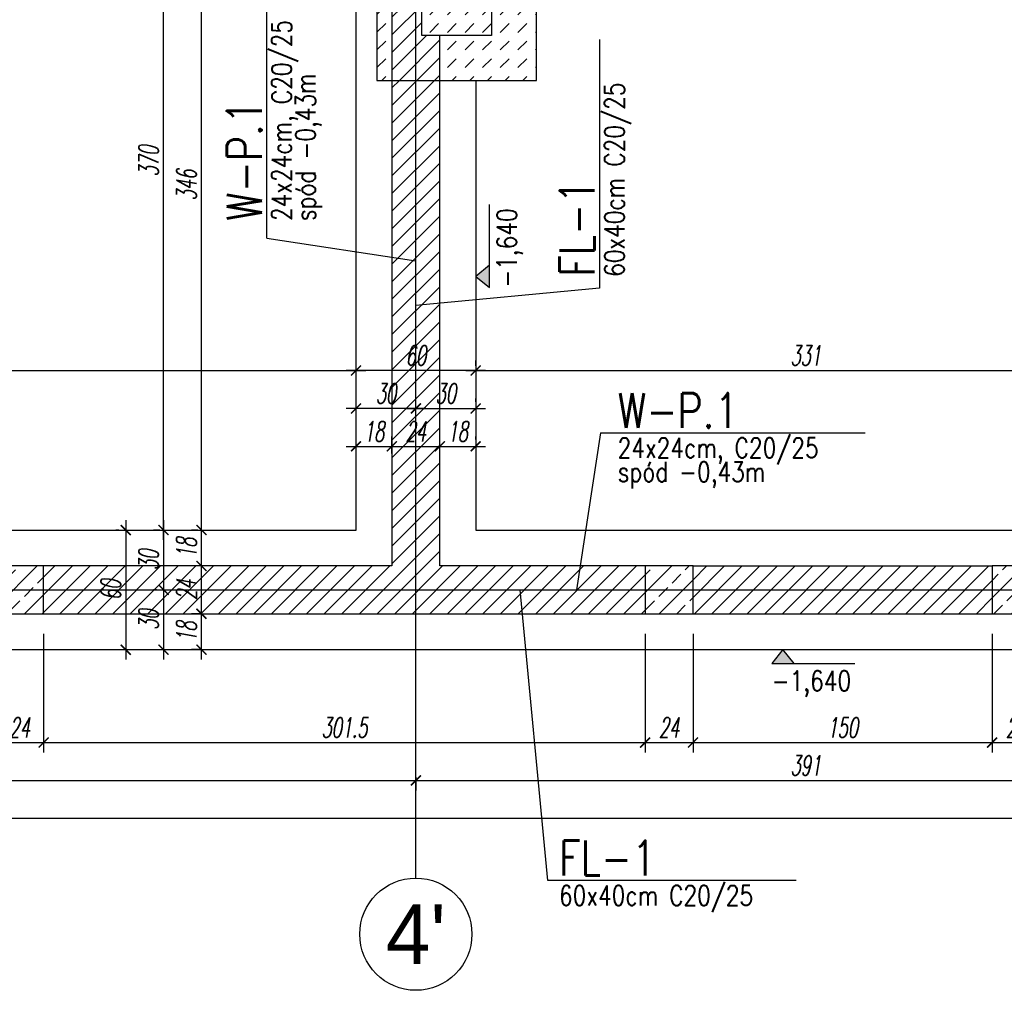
# Model space of a CAD drawing. Header units: millimetres. Extents: x -66901 to 936319, y -323998 to 488548.
# Tile 7 of 84: x 542062 to 547000, y -131907 to -127039. Entities that reach past the tile are written whole.
import ezdxf
from ezdxf.enums import TextEntityAlignment as Align
from ezdxf.lldxf.tags import DXFTag

# ---------------------------------------------------------------- set-up
doc = ezdxf.new("R2010")
doc.units = ezdxf.units.MM
doc.header["$LTSCALE"] = 5
doc.header["$MEASUREMENT"] = 0
for name, color, linetype in [('K-HATCH', 8, 'Continuous'), ('K-OSIE', 1, 'CENTER'), ('K-SC_KON', 2, 'Continuous'), ('K-STROPY', 201, 'Continuous'), ('K-SŁUPY', 4, 'Continuous'), ('K-WYMIARY', 254, 'Continuous'), ('N-20', 254, 'Continuous'), ('N-20-RZEDNA', 254, 'Continuous'), ('N-25', 71, 'Continuous'), ('N-50', 4, 'Continuous'), ('S-25', 71, 'Continuous'), ('S-35', 101, 'Continuous')]:
    doc.layers.add(name, color=color, linetype=linetype)
doc.styles.add('GENERATED_STYLE_3', font='txt')
doc.styles.add('ROMANS', font='romans.shx', dxfattribs={"width": 0.8, "oblique": 10})
doc.styles.add('WYMIARY', font='romans.shx', dxfattribs={"width": 0.6, "oblique": 10})
tags = doc.linetypes.add('CENTER', pattern=[2, 1.25, -0.25, 0.25, -0.25]).pattern_tags.tags
tags[10:11] = [DXFTag(74, 4), DXFTag(75, 0), DXFTag(340, '0'), DXFTag(46, 1.0), DXFTag(50, 0.0), DXFTag(44, 0.0), DXFTag(45, 0.0)]
tags[8:9] = [DXFTag(74, 4), DXFTag(75, 0), DXFTag(340, '0'), DXFTag(46, 1.0), DXFTag(50, 0.0), DXFTag(44, 0.0), DXFTag(45, 0.0)]
tags[6:7] = [DXFTag(74, 4), DXFTag(75, 0), DXFTag(340, '0'), DXFTag(46, 1.0), DXFTag(50, 0.0), DXFTag(44, 0.0), DXFTag(45, 0.0)]
tags[4:5] = [DXFTag(74, 4), DXFTag(75, 0), DXFTag(340, '0'), DXFTag(46, 1.0), DXFTag(50, 0.0), DXFTag(44, 0.0), DXFTag(45, 0.0)]
doc.dimstyles.new('CM50', dxfattribs={"dimscale": 50, "dimtxt": 2, "dimasz": 1, "dimexe": 1, "dimexo": 2, "dimgap": 0.5, "dimtad": 1, "dimlfac": 0.1, "dimrnd": 0.5, "dimdsep": 46, "dimtxsty": 'WYMIARY', "dimblk": 'ARCHTICK', "dimcen": 0, "dimdle": 1, "dimclrd": 253, "dimclre": 251, "dimclrt": 30, "dimaunit": 1, "dimadec": 0, "dimazin": 0, "dimtfac": 1, "dimtix": 1, "dimtmove": 0, "dimatfit": 3, "dimldrblk": 'ARCHTICK', "dimfxl": 1, "dimtvp": 0.4, "dimtolj": 1, "dimarcsym": 0})

# ---------------------------------------------------------------- blocks, each defined once
blk = doc.blocks.new('_ArchTick')
at = {"color": 0, "linetype": 'ByBlock', "const_width": 0.15}
blk.add_lwpolyline([(-0.5, -0.5), (0.5, 0.5)], dxfattribs=at)
blk = doc.blocks.new('*D870')
at = {"layer": 'Defpoints', "color": 0, "transparency": 16777216}
for p in [(542974, -130018.2), (543070, -130018.2), (543070, -130198.2)]:
    blk.add_point(p, dxfattribs=at)
at = {"layer": 'K-WYMIARY', "color": 253, "lineweight": -2, "transparency": 16777216}
blk.add_line((542974, -130248.2), (542974, -129968.2), dxfattribs=at)
at = {"layer": 'K-WYMIARY', "color": 251, "lineweight": -2, "transparency": 16777216}
for p, q in [((542970, -130018.2), (542924, -130018.2)), ((542970, -130198.2), (542924, -130198.2))]:
    blk.add_line(p, q, dxfattribs=at)
at = {"layer": 'K-WYMIARY', "color": 253, "lineweight": -2, "transparency": 16777216, "xscale": 50, "yscale": 50, "zscale": 50}
for p, rotation in [((542974, -130018.2), 90), ((542974, -130198.2), 270)]:
    blk.add_blockref('_ArchTick', p, dxfattribs=dict(at, rotation=rotation))
at = {"layer": 'K-WYMIARY', "color": 30, "transparency": 16777216, "insert": (542899, -130108.2), "char_height": 100, "attachment_point": 5, "rotation": 90, "style": 'WYMIARY'}
blk.add_mtext('\\A1;18', dxfattribs=at)
blk = doc.blocks.new('*D871')
at = {"layer": 'Defpoints', "color": 0, "transparency": 16777216}
for p in [(542974, -129778.2), (543055.7, -129778.2), (543070, -130018.2)]:
    blk.add_point(p, dxfattribs=at)
at = {"layer": 'K-WYMIARY', "color": 253, "lineweight": -2, "transparency": 16777216}
blk.add_line((542974, -130068.2), (542974, -129728.2), dxfattribs=at)
at = {"layer": 'K-WYMIARY', "color": 251, "lineweight": -2, "transparency": 16777216}
for p, q in [((542955.7, -129778.2), (542924, -129778.2)), ((542970, -130018.2), (542924, -130018.2))]:
    blk.add_line(p, q, dxfattribs=at)
at = {"layer": 'K-WYMIARY', "color": 253, "lineweight": -2, "transparency": 16777216, "xscale": 50, "yscale": 50, "zscale": 50}
for p, rotation in [((542974, -129778.2), 90), ((542974, -130018.2), 270)]:
    blk.add_blockref('_ArchTick', p, dxfattribs=dict(at, rotation=rotation))
at = {"layer": 'K-WYMIARY', "color": 30, "transparency": 16777216, "insert": (542899, -129898.2), "char_height": 100, "attachment_point": 5, "rotation": 90, "style": 'WYMIARY'}
blk.add_mtext('\\A1;24', dxfattribs=at)
blk = doc.blocks.new('*D872')
at = {"layer": 'Defpoints', "color": 0, "transparency": 16777216}
for p in [(542974, -129598.2), (543055.7, -129598.2), (543055.7, -129778.2)]:
    blk.add_point(p, dxfattribs=at)
at = {"layer": 'K-WYMIARY', "color": 253, "lineweight": -2, "transparency": 16777216}
blk.add_line((542974, -129828.2), (542974, -129548.2), dxfattribs=at)
at = {"layer": 'K-WYMIARY', "color": 251, "lineweight": -2, "transparency": 16777216}
for p, q in [((542955.7, -129598.2), (542924, -129598.2)), ((542955.7, -129778.2), (542924, -129778.2))]:
    blk.add_line(p, q, dxfattribs=at)
at = {"layer": 'K-WYMIARY', "color": 253, "lineweight": -2, "transparency": 16777216, "xscale": 50, "yscale": 50, "zscale": 50}
for p, rotation in [((542974, -129598.2), 90), ((542974, -129778.2), 270)]:
    blk.add_blockref('_ArchTick', p, dxfattribs=dict(at, rotation=rotation))
at = {"layer": 'K-WYMIARY', "color": 30, "transparency": 16777216, "insert": (542899, -129688.2), "char_height": 100, "attachment_point": 5, "rotation": 90, "style": 'WYMIARY'}
blk.add_mtext('\\A1;18', dxfattribs=at)
blk = doc.blocks.new('*D873')
at = {"layer": 'Defpoints', "color": 0, "transparency": 16777216}
for p in [(542974, -126138.2), (543929, -126138.2), (543055.7, -129598.2)]:
    blk.add_point(p, dxfattribs=at)
at = {"layer": 'K-WYMIARY', "color": 253, "lineweight": -2, "transparency": 16777216}
blk.add_line((542974, -129648.2), (542974, -126088.2), dxfattribs=at)
at = {"layer": 'K-WYMIARY', "color": 251, "lineweight": -2, "transparency": 16777216}
for p, q in [((543829, -126138.2), (542924, -126138.2)), ((542955.7, -129598.2), (542924, -129598.2))]:
    blk.add_line(p, q, dxfattribs=at)
at = {"layer": 'K-WYMIARY', "color": 253, "lineweight": -2, "transparency": 16777216, "xscale": 50, "yscale": 50, "zscale": 50}
for p, rotation in [((542974, -126138.2), 90), ((542974, -129598.2), 270)]:
    blk.add_blockref('_ArchTick', p, dxfattribs=dict(at, rotation=rotation))
at = {"layer": 'K-WYMIARY', "color": 30, "transparency": 16777216, "insert": (542899, -127868.2), "char_height": 100, "attachment_point": 5, "rotation": 90, "style": 'WYMIARY'}
blk.add_mtext('\\A1;346', dxfattribs=at)
blk = doc.blocks.new('*D876')
at = {"layer": 'Defpoints', "color": 0, "transparency": 16777216}
for p in [(542784, -125898.2), (543929, -125898.2), (542865.7, -129598.2)]:
    blk.add_point(p, dxfattribs=at)
at = {"layer": 'K-WYMIARY', "color": 253, "lineweight": -2, "transparency": 16777216}
blk.add_line((542784, -129648.2), (542784, -125848.2), dxfattribs=at)
at = {"layer": 'K-WYMIARY', "color": 251, "lineweight": -2, "transparency": 16777216}
for p, q in [((543829, -125898.2), (542734, -125898.2)), ((542765.7, -129598.2), (542734, -129598.2))]:
    blk.add_line(p, q, dxfattribs=at)
at = {"layer": 'K-WYMIARY', "color": 253, "lineweight": -2, "transparency": 16777216, "xscale": 50, "yscale": 50, "zscale": 50}
for p, rotation in [((542784, -125898.2), 90), ((542784, -129598.2), 270)]:
    blk.add_blockref('_ArchTick', p, dxfattribs=dict(at, rotation=rotation))
at = {"layer": 'K-WYMIARY', "color": 30, "transparency": 16777216, "insert": (542709, -127748.2), "char_height": 100, "attachment_point": 5, "rotation": 90, "style": 'WYMIARY'}
blk.add_mtext('\\A1;370', dxfattribs=at)
blk = doc.blocks.new('*D877')
at = {"layer": 'Defpoints', "color": 0, "transparency": 16777216}
for p in [(542865.7, -129598.2), (542784, -129898.2), (542849, -129898.2)]:
    blk.add_point(p, dxfattribs=at)
at = {"layer": 'K-WYMIARY', "color": 253, "lineweight": -2, "transparency": 16777216}
blk.add_line((542784, -129548.2), (542784, -129948.2), dxfattribs=at)
at = {"layer": 'K-WYMIARY', "color": 251, "lineweight": -2, "transparency": 16777216}
for p, q in [((542765.7, -129598.2), (542734, -129598.2)), ((542749, -129898.2), (542734, -129898.2))]:
    blk.add_line(p, q, dxfattribs=at)
at = {"layer": 'K-WYMIARY', "color": 253, "lineweight": -2, "transparency": 16777216, "xscale": 50, "yscale": 50, "zscale": 50}
for p, rotation in [((542784, -129598.2), 90), ((542784, -129898.2), 270)]:
    blk.add_blockref('_ArchTick', p, dxfattribs=dict(at, rotation=rotation))
at = {"layer": 'K-WYMIARY', "color": 30, "transparency": 16777216, "insert": (542709, -129748.2), "char_height": 100, "attachment_point": 5, "rotation": 90, "style": 'WYMIARY'}
blk.add_mtext('\\A1;30', dxfattribs=at)
blk = doc.blocks.new('*D878')
at = {"layer": 'Defpoints', "color": 0, "transparency": 16777216}
for p in [(542849, -129898.2), (542784, -130198.2), (542824.5, -130198.2)]:
    blk.add_point(p, dxfattribs=at)
at = {"layer": 'K-WYMIARY', "color": 253, "lineweight": -2, "transparency": 16777216}
blk.add_line((542784, -129848.2), (542784, -130248.2), dxfattribs=at)
at = {"layer": 'K-WYMIARY', "color": 251, "lineweight": -2, "transparency": 16777216}
for p, q in [((542749, -129898.2), (542734, -129898.2)), ((542724.5, -130198.2), (542734, -130198.2))]:
    blk.add_line(p, q, dxfattribs=at)
at = {"layer": 'K-WYMIARY', "color": 253, "lineweight": -2, "transparency": 16777216, "xscale": 50, "yscale": 50, "zscale": 50}
for p, rotation in [((542784, -129898.2), 90), ((542784, -130198.2), 270)]:
    blk.add_blockref('_ArchTick', p, dxfattribs=dict(at, rotation=rotation))
at = {"layer": 'K-WYMIARY', "color": 30, "transparency": 16777216, "insert": (542709, -130048.2), "char_height": 100, "attachment_point": 5, "rotation": 90, "style": 'WYMIARY'}
blk.add_mtext('\\A1;30', dxfattribs=at)
blk = doc.blocks.new('*D879')
at = {"layer": 'Defpoints', "color": 0, "transparency": 16777216}
for p in [(542659, -129598.2), (542594, -130198.2), (542634.5, -130198.2)]:
    blk.add_point(p, dxfattribs=at)
at = {"layer": 'K-WYMIARY', "color": 253, "lineweight": -2, "transparency": 16777216}
blk.add_line((542594, -129548.2), (542594, -130248.2), dxfattribs=at)
at = {"layer": 'K-WYMIARY', "color": 251, "lineweight": -2, "transparency": 16777216}
for p, q in [((542559, -129598.2), (542544, -129598.2)), ((542534.5, -130198.2), (542544, -130198.2))]:
    blk.add_line(p, q, dxfattribs=at)
at = {"layer": 'K-WYMIARY', "color": 253, "lineweight": -2, "transparency": 16777216, "xscale": 50, "yscale": 50, "zscale": 50}
for p, rotation in [((542594, -129598.2), 90), ((542594, -130198.2), 270)]:
    blk.add_blockref('_ArchTick', p, dxfattribs=dict(at, rotation=rotation))
at = {"layer": 'K-WYMIARY', "color": 30, "transparency": 16777216, "insert": (542519, -129898.2), "char_height": 100, "attachment_point": 5, "rotation": 90, "style": 'WYMIARY'}
blk.add_mtext('\\A1;60', dxfattribs=at)
blk = doc.blocks.new('*D907')
at = {"layer": 'Defpoints', "color": 0, "transparency": 16777216}
for p in [(541942.3, -130018.2), (542182.3, -130018.2), (542182.3, -130664)]:
    blk.add_point(p, dxfattribs=at)
at = {"layer": 'K-WYMIARY', "color": 251, "lineweight": -2, "transparency": 16777216}
for p, q in [((541942.3, -130118.2), (541942.3, -130714)), ((542182.3, -130118.2), (542182.3, -130714))]:
    blk.add_line(p, q, dxfattribs=at)
at = {"layer": 'K-WYMIARY', "color": 253, "lineweight": -2, "transparency": 16777216}
blk.add_line((541892.3, -130664), (542232.3, -130664), dxfattribs=at)
at = {"layer": 'K-WYMIARY', "color": 253, "lineweight": -2, "transparency": 16777216, "xscale": 50, "yscale": 50, "zscale": 50, "rotation": 180}
blk.add_blockref('_ArchTick', (541942.3, -130664), dxfattribs=at)
at = {"layer": 'K-WYMIARY', "color": 253, "lineweight": -2, "transparency": 16777216, "xscale": 50, "yscale": 50, "zscale": 50}
blk.add_blockref('_ArchTick', (542182.3, -130664), dxfattribs=at)
at = {"layer": 'K-WYMIARY', "color": 30, "transparency": 16777216, "insert": (542062.3, -130589), "char_height": 100, "attachment_point": 5, "style": 'WYMIARY'}
blk.add_mtext('\\A1;24', dxfattribs=at)
blk = doc.blocks.new('*D908')
at = {"layer": 'Defpoints', "color": 0, "transparency": 16777216}
for p in [(542182.3, -130018.2), (545199, -130018.2), (545199, -130664)]:
    blk.add_point(p, dxfattribs=at)
at = {"layer": 'K-WYMIARY', "color": 251, "lineweight": -2, "transparency": 16777216}
for p, q in [((542182.3, -130118.2), (542182.3, -130714)), ((545199, -130118.2), (545199, -130714))]:
    blk.add_line(p, q, dxfattribs=at)
at = {"layer": 'K-WYMIARY', "color": 253, "lineweight": -2, "transparency": 16777216}
blk.add_line((542132.3, -130664), (545249, -130664), dxfattribs=at)
at = {"layer": 'K-WYMIARY', "color": 253, "lineweight": -2, "transparency": 16777216, "xscale": 50, "yscale": 50, "zscale": 50, "rotation": 180}
blk.add_blockref('_ArchTick', (542182.3, -130664), dxfattribs=at)
at = {"layer": 'K-WYMIARY', "color": 253, "lineweight": -2, "transparency": 16777216, "xscale": 50, "yscale": 50, "zscale": 50}
blk.add_blockref('_ArchTick', (545199, -130664), dxfattribs=at)
at = {"layer": 'K-WYMIARY', "color": 30, "transparency": 16777216, "insert": (543690.7, -130589), "char_height": 100, "attachment_point": 5, "style": 'WYMIARY'}
blk.add_mtext('\\A1;301.5', dxfattribs=at)
blk = doc.blocks.new('*D909')
at = {"layer": 'Defpoints', "color": 0, "transparency": 16777216}
for p in [(545199, -130018.2), (545439, -130018.2), (545439, -130664)]:
    blk.add_point(p, dxfattribs=at)
at = {"layer": 'K-WYMIARY', "color": 251, "lineweight": -2, "transparency": 16777216}
for p, q in [((545199, -130118.2), (545199, -130714)), ((545439, -130118.2), (545439, -130714))]:
    blk.add_line(p, q, dxfattribs=at)
at = {"layer": 'K-WYMIARY', "color": 253, "lineweight": -2, "transparency": 16777216}
blk.add_line((545149, -130664), (545489, -130664), dxfattribs=at)
at = {"layer": 'K-WYMIARY', "color": 253, "lineweight": -2, "transparency": 16777216, "xscale": 50, "yscale": 50, "zscale": 50, "rotation": 180}
blk.add_blockref('_ArchTick', (545199, -130664), dxfattribs=at)
at = {"layer": 'K-WYMIARY', "color": 253, "lineweight": -2, "transparency": 16777216, "xscale": 50, "yscale": 50, "zscale": 50}
blk.add_blockref('_ArchTick', (545439, -130664), dxfattribs=at)
at = {"layer": 'K-WYMIARY', "color": 30, "transparency": 16777216, "insert": (545319, -130589), "char_height": 100, "attachment_point": 5, "style": 'WYMIARY'}
blk.add_mtext('\\A1;24', dxfattribs=at)
blk = doc.blocks.new('*D910')
at = {"layer": 'Defpoints', "color": 0, "transparency": 16777216}
for p in [(545439, -130018.2), (546939, -130018.2), (546939, -130664)]:
    blk.add_point(p, dxfattribs=at)
at = {"layer": 'K-WYMIARY', "color": 251, "lineweight": -2, "transparency": 16777216}
for p, q in [((545439, -130118.2), (545439, -130714)), ((546939, -130118.2), (546939, -130714))]:
    blk.add_line(p, q, dxfattribs=at)
at = {"layer": 'K-WYMIARY', "color": 253, "lineweight": -2, "transparency": 16777216}
blk.add_line((545389, -130664), (546989, -130664), dxfattribs=at)
at = {"layer": 'K-WYMIARY', "color": 253, "lineweight": -2, "transparency": 16777216, "xscale": 50, "yscale": 50, "zscale": 50, "rotation": 180}
blk.add_blockref('_ArchTick', (545439, -130664), dxfattribs=at)
at = {"layer": 'K-WYMIARY', "color": 253, "lineweight": -2, "transparency": 16777216, "xscale": 50, "yscale": 50, "zscale": 50}
blk.add_blockref('_ArchTick', (546939, -130664), dxfattribs=at)
at = {"layer": 'K-WYMIARY', "color": 30, "transparency": 16777216, "insert": (546189, -130589), "char_height": 100, "attachment_point": 5, "style": 'WYMIARY'}
blk.add_mtext('\\A1;150', dxfattribs=at)
blk = doc.blocks.new('*D911')
at = {"layer": 'Defpoints', "color": 0, "transparency": 16777216}
for p in [(546939, -130018.2), (547179, -130018.2), (547179, -130664)]:
    blk.add_point(p, dxfattribs=at)
at = {"layer": 'K-WYMIARY', "color": 251, "lineweight": -2, "transparency": 16777216}
for p, q in [((546939, -130118.2), (546939, -130714)), ((547179, -130118.2), (547179, -130714))]:
    blk.add_line(p, q, dxfattribs=at)
at = {"layer": 'K-WYMIARY', "color": 253, "lineweight": -2, "transparency": 16777216}
blk.add_line((546889, -130664), (547229, -130664), dxfattribs=at)
at = {"layer": 'K-WYMIARY', "color": 253, "lineweight": -2, "transparency": 16777216, "xscale": 50, "yscale": 50, "zscale": 50, "rotation": 180}
blk.add_blockref('_ArchTick', (546939, -130664), dxfattribs=at)
at = {"layer": 'K-WYMIARY', "color": 253, "lineweight": -2, "transparency": 16777216, "xscale": 50, "yscale": 50, "zscale": 50}
blk.add_blockref('_ArchTick', (547179, -130664), dxfattribs=at)
at = {"layer": 'K-WYMIARY', "color": 30, "transparency": 16777216, "insert": (547059, -130589), "char_height": 100, "attachment_point": 5, "style": 'WYMIARY'}
blk.add_mtext('\\A1;24', dxfattribs=at)
blk = doc.blocks.new('*D926')
at = {"layer": 'Defpoints', "color": 0, "transparency": 16777216}
for p in [(543929, -129178.5), (543749, -129314), (543929, -129314)]:
    blk.add_point(p, dxfattribs=at)
at = {"layer": 'K-WYMIARY', "color": 251, "lineweight": -2, "transparency": 16777216}
for p, q in [((543749, -129214), (543749, -129128.5)), ((543929, -129214), (543929, -129128.5))]:
    blk.add_line(p, q, dxfattribs=at)
at = {"layer": 'K-WYMIARY', "color": 253, "lineweight": -2, "transparency": 16777216}
blk.add_line((543699, -129178.5), (543979, -129178.5), dxfattribs=at)
at = {"layer": 'K-WYMIARY', "color": 253, "lineweight": -2, "transparency": 16777216, "xscale": 50, "yscale": 50, "zscale": 50, "rotation": 180}
blk.add_blockref('_ArchTick', (543749, -129178.5), dxfattribs=at)
at = {"layer": 'K-WYMIARY', "color": 253, "lineweight": -2, "transparency": 16777216, "xscale": 50, "yscale": 50, "zscale": 50}
blk.add_blockref('_ArchTick', (543929, -129178.5), dxfattribs=at)
at = {"layer": 'K-WYMIARY', "color": 30, "transparency": 16777216, "insert": (543839, -129103.5), "char_height": 100, "attachment_point": 5, "style": 'WYMIARY'}
blk.add_mtext('\\A1;18', dxfattribs=at)
blk = doc.blocks.new('*D927')
at = {"layer": 'Defpoints', "color": 0, "transparency": 16777216}
for p in [(544169, -129178.5), (544169, -129244.5), (543929, -129314)]:
    blk.add_point(p, dxfattribs=at)
at = {"layer": 'K-WYMIARY', "color": 251, "lineweight": -2, "transparency": 16777216}
for p, q in [((543929, -129214), (543929, -129128.5)), ((544169, -129144.5), (544169, -129128.5))]:
    blk.add_line(p, q, dxfattribs=at)
at = {"layer": 'K-WYMIARY', "color": 253, "lineweight": -2, "transparency": 16777216}
blk.add_line((543879, -129178.5), (544219, -129178.5), dxfattribs=at)
at = {"layer": 'K-WYMIARY', "color": 253, "lineweight": -2, "transparency": 16777216, "xscale": 50, "yscale": 50, "zscale": 50, "rotation": 180}
blk.add_blockref('_ArchTick', (543929, -129178.5), dxfattribs=at)
at = {"layer": 'K-WYMIARY', "color": 253, "lineweight": -2, "transparency": 16777216, "xscale": 50, "yscale": 50, "zscale": 50}
blk.add_blockref('_ArchTick', (544169, -129178.5), dxfattribs=at)
at = {"layer": 'K-WYMIARY', "color": 30, "transparency": 16777216, "insert": (544049, -129103.5), "char_height": 100, "attachment_point": 5, "style": 'WYMIARY'}
blk.add_mtext('\\A1;24', dxfattribs=at)
blk = doc.blocks.new('*D928')
at = {"layer": 'Defpoints', "color": 0, "transparency": 16777216}
for p in [(544349, -129178.5), (544169, -129244.5), (544349, -129244.5)]:
    blk.add_point(p, dxfattribs=at)
at = {"layer": 'K-WYMIARY', "color": 251, "lineweight": -2, "transparency": 16777216}
for p, q in [((544169, -129144.5), (544169, -129128.5)), ((544349, -129144.5), (544349, -129128.5))]:
    blk.add_line(p, q, dxfattribs=at)
at = {"layer": 'K-WYMIARY', "color": 253, "lineweight": -2, "transparency": 16777216}
blk.add_line((544119, -129178.5), (544399, -129178.5), dxfattribs=at)
at = {"layer": 'K-WYMIARY', "color": 253, "lineweight": -2, "transparency": 16777216, "xscale": 50, "yscale": 50, "zscale": 50, "rotation": 180}
blk.add_blockref('_ArchTick', (544169, -129178.5), dxfattribs=at)
at = {"layer": 'K-WYMIARY', "color": 253, "lineweight": -2, "transparency": 16777216, "xscale": 50, "yscale": 50, "zscale": 50}
blk.add_blockref('_ArchTick', (544349, -129178.5), dxfattribs=at)
at = {"layer": 'K-WYMIARY', "color": 30, "transparency": 16777216, "insert": (544259, -129103.5), "char_height": 100, "attachment_point": 5, "style": 'WYMIARY'}
blk.add_mtext('\\A1;18', dxfattribs=at)
blk = doc.blocks.new('*D929')
at = {"layer": 'Defpoints', "color": 0, "transparency": 16777216}
for p in [(544349, -128988.5), (544049, -129053.5), (544349, -129054.5)]:
    blk.add_point(p, dxfattribs=at)
at = {"layer": 'K-WYMIARY', "color": 251, "lineweight": -2, "transparency": 16777216}
for p, q in [((544049, -128953.5), (544049, -128938.5)), ((544349, -128954.5), (544349, -128938.5))]:
    blk.add_line(p, q, dxfattribs=at)
at = {"layer": 'K-WYMIARY', "color": 253, "lineweight": -2, "transparency": 16777216}
blk.add_line((543999, -128988.5), (544399, -128988.5), dxfattribs=at)
at = {"layer": 'K-WYMIARY', "color": 253, "lineweight": -2, "transparency": 16777216, "xscale": 50, "yscale": 50, "zscale": 50, "rotation": 180}
blk.add_blockref('_ArchTick', (544049, -128988.5), dxfattribs=at)
at = {"layer": 'K-WYMIARY', "color": 253, "lineweight": -2, "transparency": 16777216, "xscale": 50, "yscale": 50, "zscale": 50}
blk.add_blockref('_ArchTick', (544349, -128988.5), dxfattribs=at)
at = {"layer": 'K-WYMIARY', "color": 30, "transparency": 16777216, "insert": (544199, -128913.5), "char_height": 100, "attachment_point": 5, "style": 'WYMIARY'}
blk.add_mtext('\\A1;30', dxfattribs=at)
blk = doc.blocks.new('*D930')
at = {"layer": 'Defpoints', "color": 0, "transparency": 16777216}
for p in [(543749, -128988.5), (543749, -129054.5), (544049, -129053.5)]:
    blk.add_point(p, dxfattribs=at)
at = {"layer": 'K-WYMIARY', "color": 251, "lineweight": -2, "transparency": 16777216}
for p, q in [((543749, -128954.5), (543749, -128938.5)), ((544049, -128953.5), (544049, -128938.5))]:
    blk.add_line(p, q, dxfattribs=at)
at = {"layer": 'K-WYMIARY', "color": 253, "lineweight": -2, "transparency": 16777216}
blk.add_line((544099, -128988.5), (543699, -128988.5), dxfattribs=at)
at = {"layer": 'K-WYMIARY', "color": 253, "lineweight": -2, "transparency": 16777216, "xscale": 50, "yscale": 50, "zscale": 50, "rotation": 180}
blk.add_blockref('_ArchTick', (543749, -128988.5), dxfattribs=at)
at = {"layer": 'K-WYMIARY', "color": 253, "lineweight": -2, "transparency": 16777216, "xscale": 50, "yscale": 50, "zscale": 50}
blk.add_blockref('_ArchTick', (544049, -128988.5), dxfattribs=at)
at = {"layer": 'K-WYMIARY', "color": 30, "transparency": 16777216, "insert": (543899, -128913.5), "char_height": 100, "attachment_point": 5, "style": 'WYMIARY'}
blk.add_mtext('\\A1;30', dxfattribs=at)
blk = doc.blocks.new('*D931')
at = {"layer": 'Defpoints', "color": 0, "transparency": 16777216}
for p in [(543749, -128798.5), (543749, -128864.5), (544349, -128874)]:
    blk.add_point(p, dxfattribs=at)
at = {"layer": 'K-WYMIARY', "color": 251, "lineweight": -2, "transparency": 16777216}
for p, q in [((543749, -128764.5), (543749, -128748.5)), ((544349, -128774), (544349, -128748.5))]:
    blk.add_line(p, q, dxfattribs=at)
at = {"layer": 'K-WYMIARY', "color": 253, "lineweight": -2, "transparency": 16777216}
blk.add_line((544399, -128798.5), (543699, -128798.5), dxfattribs=at)
at = {"layer": 'K-WYMIARY', "color": 253, "lineweight": -2, "transparency": 16777216, "xscale": 50, "yscale": 50, "zscale": 50, "rotation": 180}
blk.add_blockref('_ArchTick', (543749, -128798.5), dxfattribs=at)
at = {"layer": 'K-WYMIARY', "color": 253, "lineweight": -2, "transparency": 16777216, "xscale": 50, "yscale": 50, "zscale": 50}
blk.add_blockref('_ArchTick', (544349, -128798.5), dxfattribs=at)
at = {"layer": 'K-WYMIARY', "color": 30, "transparency": 16777216, "insert": (544049, -128723.5), "char_height": 100, "attachment_point": 5, "style": 'WYMIARY'}
blk.add_mtext('\\A1;60', dxfattribs=at)
blk = doc.blocks.new('*D939')
at = {"layer": 'Defpoints', "color": 0, "transparency": 16777216}
for p in [(543749, -128798.5), (543749, -128860), (538509, -128874)]:
    blk.add_point(p, dxfattribs=at)
at = {"layer": 'K-WYMIARY', "color": 251, "lineweight": -2, "transparency": 16777216}
for p, q in [((538509, -128774), (538509, -128748.5)), ((543749, -128760), (543749, -128748.5))]:
    blk.add_line(p, q, dxfattribs=at)
at = {"layer": 'K-WYMIARY', "color": 253, "lineweight": -2, "transparency": 16777216}
blk.add_line((538459, -128798.5), (543799, -128798.5), dxfattribs=at)
at = {"layer": 'K-WYMIARY', "color": 253, "lineweight": -2, "transparency": 16777216, "xscale": 50, "yscale": 50, "zscale": 50, "rotation": 180}
blk.add_blockref('_ArchTick', (538509, -128798.5), dxfattribs=at)
at = {"layer": 'K-WYMIARY', "color": 253, "lineweight": -2, "transparency": 16777216, "xscale": 50, "yscale": 50, "zscale": 50}
blk.add_blockref('_ArchTick', (543749, -128798.5), dxfattribs=at)
at = {"layer": 'K-WYMIARY', "color": 30, "transparency": 16777216, "insert": (541129, -128723.5), "char_height": 100, "attachment_point": 5, "style": 'WYMIARY'}
blk.add_mtext('\\A1;524', dxfattribs=at)
blk = doc.blocks.new('*D940')
at = {"layer": 'Defpoints', "color": 0, "transparency": 16777216}
for p in [(547659, -128798.5), (547659, -128860), (544349, -128874)]:
    blk.add_point(p, dxfattribs=at)
at = {"layer": 'K-WYMIARY', "color": 251, "lineweight": -2, "transparency": 16777216}
for p, q in [((544349, -128774), (544349, -128748.5)), ((547659, -128760), (547659, -128748.5))]:
    blk.add_line(p, q, dxfattribs=at)
at = {"layer": 'K-WYMIARY', "color": 253, "lineweight": -2, "transparency": 16777216}
blk.add_line((544299, -128798.5), (547709, -128798.5), dxfattribs=at)
at = {"layer": 'K-WYMIARY', "color": 253, "lineweight": -2, "transparency": 16777216, "xscale": 50, "yscale": 50, "zscale": 50, "rotation": 180}
blk.add_blockref('_ArchTick', (544349, -128798.5), dxfattribs=at)
at = {"layer": 'K-WYMIARY', "color": 253, "lineweight": -2, "transparency": 16777216, "xscale": 50, "yscale": 50, "zscale": 50}
blk.add_blockref('_ArchTick', (547659, -128798.5), dxfattribs=at)
at = {"layer": 'K-WYMIARY', "color": 30, "transparency": 16777216, "insert": (546004, -128723.5), "char_height": 100, "attachment_point": 5, "style": 'WYMIARY'}
blk.add_mtext('\\A1;331', dxfattribs=at)
blk = doc.blocks.new('*D943')
at = {"layer": 'Defpoints', "color": 0, "transparency": 16777216}
for p in [(538209, -130717), (544049, -130737.5), (544049, -130854)]:
    blk.add_point(p, dxfattribs=at)
at = {"layer": 'K-WYMIARY', "color": 251, "lineweight": -2, "transparency": 16777216}
for p, q in [((538209, -130817), (538209, -130904)), ((544049, -130837.5), (544049, -130904))]:
    blk.add_line(p, q, dxfattribs=at)
at = {"layer": 'K-WYMIARY', "color": 253, "lineweight": -2, "transparency": 16777216}
blk.add_line((538159, -130854), (544099, -130854), dxfattribs=at)
at = {"layer": 'K-WYMIARY', "color": 253, "lineweight": -2, "transparency": 16777216, "xscale": 50, "yscale": 50, "zscale": 50, "rotation": 180}
blk.add_blockref('_ArchTick', (538209, -130854), dxfattribs=at)
at = {"layer": 'K-WYMIARY', "color": 253, "lineweight": -2, "transparency": 16777216, "xscale": 50, "yscale": 50, "zscale": 50}
blk.add_blockref('_ArchTick', (544049, -130854), dxfattribs=at)
at = {"layer": 'K-WYMIARY', "color": 30, "transparency": 16777216, "insert": (541129, -130779), "char_height": 100, "attachment_point": 5, "style": 'WYMIARY'}
blk.add_mtext('\\A1;584', dxfattribs=at)
blk = doc.blocks.new('*D944')
at = {"layer": 'Defpoints', "color": 0, "transparency": 16777216}
for p in [(544049, -130737.5), (547959, -130709), (547959, -130854)]:
    blk.add_point(p, dxfattribs=at)
at = {"layer": 'K-WYMIARY', "color": 251, "lineweight": -2, "transparency": 16777216}
for p, q in [((544049, -130837.5), (544049, -130904)), ((547959, -130809), (547959, -130904))]:
    blk.add_line(p, q, dxfattribs=at)
at = {"layer": 'K-WYMIARY', "color": 253, "lineweight": -2, "transparency": 16777216}
blk.add_line((543999, -130854), (548009, -130854), dxfattribs=at)
at = {"layer": 'K-WYMIARY', "color": 253, "lineweight": -2, "transparency": 16777216, "xscale": 50, "yscale": 50, "zscale": 50, "rotation": 180}
blk.add_blockref('_ArchTick', (544049, -130854), dxfattribs=at)
at = {"layer": 'K-WYMIARY', "color": 253, "lineweight": -2, "transparency": 16777216, "xscale": 50, "yscale": 50, "zscale": 50}
blk.add_blockref('_ArchTick', (547959, -130854), dxfattribs=at)
at = {"layer": 'K-WYMIARY', "color": 30, "transparency": 16777216, "insert": (546004, -130779), "char_height": 100, "attachment_point": 5, "style": 'WYMIARY'}
blk.add_mtext('\\A1;391', dxfattribs=at)
blk = doc.blocks.new('*D946')
at = {"layer": 'Defpoints', "color": 0, "transparency": 16777216}
for p in [(534619, -130198.2), (548259, -130198.2), (548259, -131044)]:
    blk.add_point(p, dxfattribs=at)
at = {"layer": 'K-WYMIARY', "color": 251, "lineweight": -2, "transparency": 16777216}
for p, q in [((534619, -130298.2), (534619, -131094)), ((548259, -130298.2), (548259, -131094))]:
    blk.add_line(p, q, dxfattribs=at)
at = {"layer": 'K-WYMIARY', "color": 253, "lineweight": -2, "transparency": 16777216}
blk.add_line((534569, -131044), (548309, -131044), dxfattribs=at)
at = {"layer": 'K-WYMIARY', "color": 253, "lineweight": -2, "transparency": 16777216, "xscale": 50, "yscale": 50, "zscale": 50, "rotation": 180}
blk.add_blockref('_ArchTick', (534619, -131044), dxfattribs=at)
at = {"layer": 'K-WYMIARY', "color": 253, "lineweight": -2, "transparency": 16777216, "xscale": 50, "yscale": 50, "zscale": 50}
blk.add_blockref('_ArchTick', (548259, -131044), dxfattribs=at)
at = {"layer": 'K-WYMIARY', "color": 30, "transparency": 16777216, "insert": (541439, -130969), "char_height": 100, "attachment_point": 5, "style": 'WYMIARY'}
blk.add_mtext('\\A1;1364', dxfattribs=at)

msp = doc.modelspace()

# ---------------------------------------------------------------- hatches: boundary and pattern name
at = {"layer": 'K-HATCH', "lineweight": 0}
h = msp.add_hatch(dxfattribs=at)
h.set_pattern_fill('ANSI31', color=256, scale=500, style=0)
h.paths.add_polyline_path([(544049, -126138.152), (543929, -126138.152), (543929, -126543.152), (544049, -126543.152)])
h.paths.add_polyline_path([(544049, -126543.152), (543929, -126543.152), (543929, -127343.152), (544049, -127343.152)])
h.paths.add_polyline_path([(544169, -126543.152), (544049, -126543.152), (544049, -127343.152), (544169, -127343.152), (544169, -127118.152), (544079, -127118.152), (544079, -126768.152), (544169, -126768.152)])
h.paths.add_polyline_path([(544169, -126138.152), (544049, -126138.152), (544049, -126543.152), (544169, -126543.152)])
h = msp.add_hatch(dxfattribs=at)
h.set_pattern_fill('DASH', color=256, scale=500, angle=45, style=0)
h.paths.add_polyline_path([(543929, -126543.152), (543854, -126543.152), (543854, -127343.152), (543929, -127343.152)])
h.paths.add_polyline_path([(544654, -126543.152), (544169, -126543.152), (544169, -126768.152), (544429, -126768.152), (544429, -127118.152), (544169, -127118.152), (544169, -127343.152), (544654, -127343.152)])
h.paths.add_polyline_path([(544429, -126768.152), (544079, -126768.152), (544079, -127118.152), (544429, -127118.152)])
h = msp.add_hatch(dxfattribs=at)
h.set_pattern_fill('ANSI31', color=256, scale=500, style=0)
h.paths.add_polyline_path([(544049, -127343.152), (543929, -127343.152), (543929, -129778.152), (542182.333, -129778.152), (542182.333, -129898.152), (544049, -129898.152)])
h.paths.add_polyline_path([(544049, -129898.152), (542182.333, -129898.152), (542182.333, -130018.152), (544049, -130018.152)])
h.paths.add_polyline_path([(545199, -129898.152), (544049, -129898.152), (544049, -130018.152), (545199, -130018.152)])
h.paths.add_polyline_path([(544873.684, -129778.152), (544169, -129778.152), (544169, -127343.152), (544049, -127343.152), (544049, -129898.152), (544855.301, -129898.152)])
h.paths.add_polyline_path([(545199, -129778.152), (544873.684, -129778.152), (544855.301, -129898.152), (545199, -129898.152)])
h.paths.add_polyline_path([(542824, -129976.09), (542824, -129820.213), (542974, -129820.213), (542974, -129976.09)], flags=9)
h.paths.add_polyline_path([(542634, -129825.752), (542634, -129670.551), (542784, -129670.551), (542784, -129825.752)], flags=24)
h.paths.add_polyline_path([(542444, -129973.315), (542444, -129822.988), (542594, -129822.988), (542594, -129973.315)], flags=9)
h.paths.add_polyline_path([(543971.061, -129028.5), (544126.939, -129028.5), (544126.939, -129178.5), (543971.061, -129178.5)], flags=9)
h.paths.add_polyline_path([(543821.399, -128838.5), (543976.601, -128838.5), (543976.601, -128988.5), (543821.399, -128988.5)], flags=25)
h.paths.add_polyline_path([(543973.837, -128648.5), (544124.163, -128648.5), (544124.163, -128798.5), (543973.837, -128798.5)], flags=9)
h.paths.add_polyline_path([(542634, -130125.752), (542634, -129970.551), (542784, -129970.551), (542784, -130125.752)], flags=9)
h.paths.add_polyline_path([(544121.399, -128838.5), (544276.601, -128838.5), (544276.601, -128988.5), (544121.399, -128988.5)], flags=24)
h = msp.add_hatch(dxfattribs=at)
h.set_pattern_fill('ANSI31', color=256, scale=500, style=0)
h.paths.add_polyline_path([(546939, -129778.152), (545439, -129778.152), (545439, -129898.152), (546939, -129898.152)])
h.paths.add_polyline_path([(546939, -129898.152), (545439, -129898.152), (545439, -130018.152), (546939, -130018.152)])
h.paths.add_polyline_path([(547959, -129898.152), (547179, -129898.152), (547179, -130018.152), (547959, -130018.152)])
h.paths.add_polyline_path([(547959, -127678.152), (547839, -127678.152), (547839, -129778.152), (547179, -129778.152), (547179, -129898.152), (547959, -129898.152)])
h.paths.add_polyline_path([(548079, -127678.152), (547959, -127678.152), (547959, -129898.152), (548079, -129898.152)])
h.paths.add_polyline_path([(548079, -129898.152), (547959, -129898.152), (547959, -130018.152), (548079, -130018.152)])
h.paths.add_polyline_path([(547881.061, -129028.5), (548036.939, -129028.5), (548036.939, -129178.5), (547881.061, -129178.5)], flags=9)
h.paths.add_polyline_path([(547731.399, -128838.5), (547886.601, -128838.5), (547886.601, -128988.5), (547731.399, -128988.5)], flags=25)
h.paths.add_polyline_path([(547883.837, -128648.5), (548034.163, -128648.5), (548034.163, -128798.5), (547883.837, -128798.5)], flags=9)
h.paths.add_polyline_path([(548031.399, -128838.5), (548186.601, -128838.5), (548186.601, -128988.5), (548031.399, -128988.5)], flags=9)
at = {"layer": 'K-HATCH'}
h = msp.add_hatch(dxfattribs=at)
h.set_pattern_fill('ANSI33', color=256, scale=500, style=0)
h.paths.add_polyline_path([(542182.333, -129778.152), (541942.333, -129778.152), (541942.333, -129898.152), (542182.333, -129898.152)])
h.paths.add_polyline_path([(542182.333, -129898.152), (541942.333, -129898.152), (541942.333, -130018.152), (542182.333, -130018.152)])
h = msp.add_hatch(dxfattribs=at)
h.set_pattern_fill('ANSI33', color=256, scale=500, style=0)
h.paths.add_polyline_path([(545439, -129778.152), (545199, -129778.152), (545199, -129898.152), (545439, -129898.152)])
h.paths.add_polyline_path([(545439, -129898.152), (545199, -129898.152), (545199, -130018.152), (545439, -130018.152)])
h.paths.add_polyline_path([(547179, -129778.152), (546939, -129778.152), (546939, -129898.152), (547179, -129898.152)])
h.paths.add_polyline_path([(547179, -129898.152), (546939, -129898.152), (546939, -130018.152), (547179, -130018.152)])
at = {"layer": 'N-20-RZEDNA', "lineweight": 0}
for points in [[(544418.282, -128270.5), (544349, -128326.5), (544418.282, -128382.5)], [(545946, -130267.434), (545890, -130198.152), (545834, -130267.434)]]:
    msp.add_hatch(color=256, dxfattribs=at).paths.add_polyline_path(points)

# ---------------------------------------------------------------- linework, layer by layer
at = {"layer": 'K-OSIE'}
for p, q in [((544049, -131344), (544049, -125398.152)), ((533431, -129898.152), (550213, -129898.152))]:
    msp.add_line(p, q, dxfattribs=at)
msp.add_circle((544049, -131625.25), 281.25, dxfattribs=at)
at = {"layer": 'K-SC_KON'}
for p, q in [((545439, -129778.152), (546939, -129778.152)), ((545439, -130018.152), (546939, -130018.152))]:
    msp.add_line(p, q, dxfattribs=at)
for points in [[(543929, -126138.152), (543929, -129778.152), (542182.333, -129778.152)], [(545199, -129778.152), (544169, -129778.152), (544169, -127118.152)], [(542182.333, -130018.152), (545199, -130018.152)]]:
    msp.add_lwpolyline(points, dxfattribs=at)
at = {"layer": 'K-STROPY'}
for points in [[(538509, -125868.152), (538509, -129598.152), (543749, -129598.152), (543749, -125868.152)], [(534619, -127298.152), (534619, -130198.152), (548259, -130198.152), (548259, -127408.152)], [(544349, -127343.152), (544349, -129598.152), (547659, -129598.152), (547659, -127408.152), (547839, -127408.152)]]:
    msp.add_lwpolyline(points, dxfattribs=at)
at = {"layer": 'K-SŁUPY'}
for points in [[(541942.333, -130018.152), (542182.333, -130018.152), (542182.333, -129778.152), (541942.333, -129778.152)], [(545199, -130018.152), (545439, -130018.152), (545439, -129778.152), (545199, -129778.152)], [(546939, -130018.152), (547179, -130018.152), (547179, -129778.152), (546939, -129778.152)]]:
    msp.add_lwpolyline(points, close=True, dxfattribs=at)
at = {"layer": 'N-20'}
for p, q in [((543301, -128133.802), (544049, -128248.388)), ((544970, -128384.788), (544049, -128471.842)), ((544975.811, -129111.485), (544855.301, -129898.152)), ((544710.212, -131356), (544572.414, -129898.152))]:
    msp.add_line(p, q, dxfattribs=at)
at = {"layer": 'N-20-RZEDNA'}
for points in [[(544418.282, -128270.5), (544349, -128326.5), (544418.282, -128382.5), (544418.282, -127966.5)], [(545946, -130267.434), (545890, -130198.152), (545834, -130267.434), (546250, -130267.434)]]:
    msp.add_lwpolyline(points, dxfattribs=at)
at = {"layer": 'N-25'}
for points in [[(543854, -127343.152), (544654, -127343.152), (544654, -126543.152), (543854, -126543.152)], [(544429, -127118.152), (544079, -127118.152), (544079, -126768.152), (544429, -126768.152)]]:
    msp.add_lwpolyline(points, close=True, dxfattribs=at)
at = {"layer": 'S-25'}
for p, q in [((543301, -128133.802), (543301, -126806.68)), ((544970, -127138.692), (544970, -128384.788)), ((544975.811, -129111.485), (546302.932, -129111.485)), ((545956.308, -131356), (544710.212, -131356))]:
    msp.add_line(p, q, dxfattribs=at)

# ---------------------------------------------------------------- texts
at = {"layer": 'N-20-RZEDNA', "style": 'ROMANS', "width": 0.8}
msp.add_text('-1,640', height=100, rotation=90, dxfattribs=at).set_placement((544584.949, -128382.5), align=Align.BOTTOM_LEFT)
msp.add_text('-1,640', height=100, dxfattribs=at).set_placement((545834, -130434.1), align=Align.BOTTOM_LEFT)
at = {"layer": 'N-50', "style": 'GENERATED_STYLE_3'}
msp.add_text("4'", height=300, dxfattribs=at).set_placement((544049, -131625.25), align=Align.MIDDLE)
at = {"layer": 'S-25', "style": 'ROMANS', "width": 0.8}
for s, rotation, p in [('24x24cm, C20/25', 90, (543426, -128048.5)), ('spód -0,43m', 90, (543546, -128048.5)), ('60x40cm C20/25', 90, (545095, -128328)), ('24x24cm, C20/25', 0, (545061.112, -129236.485)), ('spód -0,43m', 0, (545061.112, -129356.485))]:
    msp.add_text(s, height=100, rotation=rotation, dxfattribs=at).set_placement(p)
msp.add_text('60x40cm C20/25', height=100, dxfattribs=at).set_placement((544767, -131481))
at = {"layer": 'S-35', "style": 'ROMANS', "width": 0.8}
for s, p in [('W-P.1', (543276, -128048.5)), ('FL-1', (544945, -128328))]:
    msp.add_text(s, height=175, rotation=90, dxfattribs=at).set_placement(p)
for s, p in [('W-P.1', (545061.112, -129086.485)), ('FL-1', (544767, -131331))]:
    msp.add_text(s, height=175, dxfattribs=at).set_placement(p)

# ---------------------------------------------------------------- dimensions: what is measured, and where the dimension line sits
at = {"layer": 'K-WYMIARY'}
for base, p1, p2, picture, middle in [((542784, -125898.152), (542865.667, -129598.152), (543929, -125898.152), '*D876', (542709, -127748.152)), ((542974, -126138.152), (543055.667, -129598.152), (543929, -126138.152), '*D873', (542899, -127868.152)), ((542594, -130198.152), (542659, -129598.152), (542634.5, -130198.152), '*D879', (542519, -129898.152)), ((542784, -129898.152), (542865.667, -129598.152), (542849, -129898.152), '*D877', (542709, -129748.152)), ((542974, -129598.152), (543055.667, -129778.152), (543055.667, -129598.152), '*D872', (542899, -129688.152)), ((542974, -129778.152), (543070, -130018.152), (543055.667, -129778.152), '*D871', (542899, -129898.152)), ((542784, -130198.152), (542849, -129898.152), (542824.5, -130198.152), '*D878', (542709, -130048.152))]:
    dim = msp.add_linear_dim(base=base, p1=p1, p2=p2, angle=90, dimstyle='CM50', override={"dimtmove": 1}, dxfattribs=at)
    dim.commit()
    dim.dimension.update_dxf_attribs({"geometry": picture, "text_midpoint": middle})
for base, p1, p2, picture, middle in [((543749, -128798.5), (538509, -128874), (543749, -128860), '*D939', (541129, -128723.5)), ((543749, -128798.5), (544349, -128874), (543749, -128864.5), '*D931', (544049, -128723.5)), ((547659, -128798.5), (544349, -128874), (547659, -128860), '*D940', (546004, -128723.5)), ((543749, -128988.5), (544049, -129053.5), (543749, -129054.5), '*D930', (543899, -128913.5)), ((544349, -128988.5), (544049, -129053.5), (544349, -129054.5), '*D929', (544199, -128913.5)), ((544169, -129178.5), (543929, -129314), (544169, -129244.5), '*D927', (544049, -129103.5)), ((544349, -129178.5), (544169, -129244.5), (544349, -129244.5), '*D928', (544259, -129103.5)), ((542182.333, -130664), (541942.333, -130018.152), (542182.333, -130018.152), '*D907', (542062.333, -130589)), ((545199, -130664), (542182.333, -130018.152), (545199, -130018.152), '*D908', (543690.667, -130589)), ((545439, -130664), (545199, -130018.152), (545439, -130018.152), '*D909', (545319, -130589)), ((546939, -130664), (545439, -130018.152), (546939, -130018.152), '*D910', (546189, -130589)), ((547179, -130664), (546939, -130018.152), (547179, -130018.152), '*D911', (547059, -130589)), ((548259, -131044), (534619, -130198.152), (548259, -130198.152), '*D946', (541439, -130969)), ((544049, -130854), (538209, -130717), (544049, -130737.5), '*D943', (541129, -130779)), ((547959, -130854), (544049, -130737.5), (547959, -130709), '*D944', (546004, -130779))]:
    dim = msp.add_linear_dim(base=base, p1=p1, p2=p2, dimstyle='CM50', override={"dimtmove": 1}, dxfattribs=at)
    dim.commit()
    dim.dimension.update_dxf_attribs({"geometry": picture, "text_midpoint": middle})
dim = msp.add_linear_dim(base=(543929, -129178.5), p1=(543749, -129314), p2=(543929, -129314), dimstyle='CM50', dxfattribs=at)
dim.commit()
dim.dimension.update_dxf_attribs({"geometry": '*D926', "text_midpoint": (543839, -129103.5)})
dim = msp.add_linear_dim(base=(542974, -130018.152), p1=(543070, -130198.152), p2=(543070, -130018.152), angle=90, dimstyle='CM50', dxfattribs=at)
dim.commit()
dim.dimension.update_dxf_attribs({"geometry": '*D870', "text_midpoint": (542899, -130108.152)})

doc.saveas('drawing.dxf')
